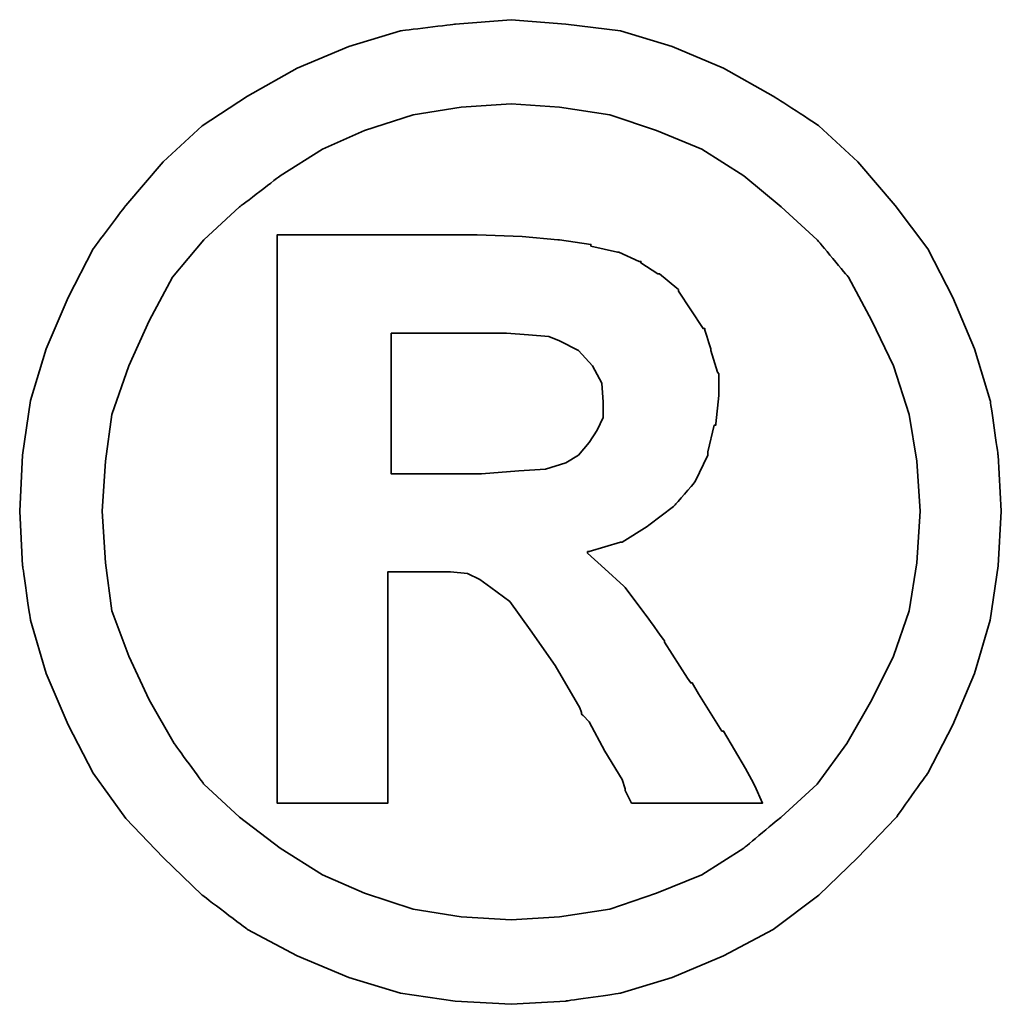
# Model space of a CAD drawing. Header units: millimetres. Extents: x 20.5 to 120.1, y 37.6 to 94.1.
# Tile 44 of 45: x 81.659 to 82.011, y 68.968 to 69.321. Entities that reach past the tile are written whole.
import ezdxf

# ---------------------------------------------------------------- set-up
doc = ezdxf.new("R2010")
doc.units = ezdxf.units.MM
doc.header["$LTSCALE"] = 0.1
doc.layers.add('DIM', color=4, linetype='CONTINUOUS')
doc.layers.add('layer 1', color=7, linetype='CONTINUOUS')

# ---------------------------------------------------------------- blocks, each defined once
blk = doc.blocks.new('TBI MOTION logo(完整正式版)')
at = {"layer": 'layer 1', "color": 22, "lineweight": 35}
for points, knots in [([(81.20634, 4.98624), (81.20634, 4.98624), (81.18649, 5.32862), (81.18649, 5.32862), (81.18649, 5.32862), (81.18649, 5.32862), (81.13886, 5.66206), (81.13886, 5.66206), (81.13886, 5.66206), (81.13886, 5.66206), (81.04359, 5.97764), (81.04359, 5.97764), (81.04359, 5.97764), (81.04359, 5.97764), (80.91061, 6.29124), (80.91061, 6.29124), (80.91061, 6.29124), (80.91061, 6.29124), (80.75778, 6.58697), (80.75778, 6.58697), (80.75778, 6.58697), (80.75778, 6.58697), (80.5593, 6.85294), (80.5593, 6.85294), (80.5593, 6.85294), (80.5593, 6.85294), (80.33105, 7.1189), (80.33105, 7.1189), (80.33105, 7.1189), (80.33105, 7.1189), (80.09287, 7.33921), (80.09287, 7.33921), (80.09287, 7.33921), (80.09287, 7.33921), (79.815, 7.51982), (79.815, 7.51982), (79.815, 7.51982), (79.815, 7.51982), (79.51133, 7.69051), (79.51133, 7.69051), (79.51133, 7.69051), (79.51133, 7.69051), (79.19773, 7.8235), (79.19773, 7.8235), (79.19773, 7.8235), (79.19773, 7.8235), (78.88215, 7.91877), (78.88215, 7.91877), (78.88215, 7.91877), (78.88215, 7.91877), (78.54871, 7.95846), (78.54871, 7.95846), (78.54871, 7.95846), (78.54871, 7.95846), (78.21526, 7.98625), (78.21526, 7.98625), (78.21526, 7.98625), (78.21526, 7.98625), (77.87388, 7.95846), (77.87388, 7.95846), (77.87388, 7.95846), (77.87388, 7.95846), (77.54044, 7.91877), (77.54044, 7.91877), (77.54044, 7.91877), (77.54044, 7.91877), (77.22485, 7.8235), (77.22485, 7.8235), (77.22485, 7.8235), (77.22485, 7.8235), (76.91027, 7.69051), (76.91027, 7.69051), (76.91027, 7.69051), (76.91027, 7.69051), (76.6056, 7.51982), (76.6056, 7.51982), (76.6056, 7.51982), (76.6056, 7.51982), (76.32972, 7.33921), (76.32972, 7.33921), (76.32972, 7.33921), (76.32972, 7.33921), (76.09154, 7.1189), (76.09154, 7.1189), (76.09154, 7.1189), (76.09154, 7.1189), (75.86329, 6.85294), (75.86329, 6.85294), (75.86329, 6.85294), (75.86329, 6.85294), (75.66382, 6.58697), (75.66382, 6.58697), (75.66382, 6.58697), (75.66382, 6.58697), (75.51099, 6.29124), (75.51099, 6.29124), (75.51099, 6.29124), (75.51099, 6.29124), (75.37702, 5.97764), (75.37702, 5.97764), (75.37702, 5.97764), (75.37702, 5.97764), (75.28175, 5.66206), (75.28175, 5.66206), (75.28175, 5.66206), (75.28175, 5.66206), (75.23411, 5.32862), (75.23411, 5.32862), (75.23411, 5.32862), (75.23411, 5.32862), (75.21625, 4.98624), (75.21625, 4.98624), (75.21625, 4.98624), (75.21625, 4.98624), (75.23411, 4.6528), (75.23411, 4.6528), (75.23411, 4.6528), (75.23411, 4.6528), (75.28175, 4.32035), (75.28175, 4.32035), (75.28175, 4.32035), (75.28175, 4.32035), (75.37702, 3.99583), (75.37702, 3.99583), (75.37702, 3.99583), (75.37702, 3.99583), (75.51099, 3.68224), (75.51099, 3.68224), (75.51099, 3.68224), (75.51099, 3.68224), (75.66382, 3.38749), (75.66382, 3.38749), (75.66382, 3.38749), (75.66382, 3.38749), (75.86329, 3.10963), (75.86329, 3.10963), (75.86329, 3.10963), (75.86329, 3.10963), (76.09154, 2.87145), (76.09154, 2.87145), (76.09154, 2.87145), (76.09154, 2.87145), (76.32972, 2.6432), (76.32972, 2.6432), (76.32972, 2.6432), (76.32972, 2.6432), (76.6056, 2.43381), (76.6056, 2.43381), (76.6056, 2.43381), (76.6056, 2.43381), (76.91027, 2.27205), (76.91027, 2.27205), (76.91027, 2.27205), (76.91027, 2.27205), (77.22485, 2.13906), (77.22485, 2.13906), (77.22485, 2.13906), (77.22485, 2.13906), (77.54044, 2.0438), (77.54044, 2.0438), (77.54044, 2.0438), (77.54044, 2.0438), (77.87388, 1.99616), (77.87388, 1.99616), (77.87388, 1.99616), (77.87388, 1.99616), (78.21526, 1.97631), (78.21526, 1.97631), (78.21526, 1.97631), (78.21526, 1.97631), (78.54871, 1.99616), (78.54871, 1.99616), (78.54871, 1.99616), (78.54871, 1.99616), (78.88215, 2.0438), (78.88215, 2.0438), (78.88215, 2.0438), (78.88215, 2.0438), (79.19773, 2.13906), (79.19773, 2.13906), (79.19773, 2.13906), (79.19773, 2.13906), (79.51133, 2.27205), (79.51133, 2.27205), (79.51133, 2.27205), (79.51133, 2.27205), (79.815, 2.43381), (79.815, 2.43381), (79.815, 2.43381), (79.815, 2.43381), (80.09287, 2.6432), (80.09287, 2.6432), (80.09287, 2.6432), (80.09287, 2.6432), (80.33105, 2.87145), (80.33105, 2.87145), (80.33105, 2.87145), (80.33105, 2.87145), (80.5593, 3.10963), (80.5593, 3.10963), (80.5593, 3.10963), (80.5593, 3.10963), (80.75778, 3.38749), (80.75778, 3.38749), (80.75778, 3.38749), (80.75778, 3.38749), (80.91061, 3.68224), (80.91061, 3.68224), (80.91061, 3.68224), (80.91061, 3.68224), (81.04359, 3.99583), (81.04359, 3.99583), (81.04359, 3.99583), (81.04359, 3.99583), (81.13886, 4.32035), (81.13886, 4.32035), (81.13886, 4.32035), (81.13886, 4.32035), (81.18649, 4.6528), (81.18649, 4.6528), (81.18649, 4.6528), (81.18649, 4.6528), (81.20634, 4.98624), (81.20634, 4.98624)], [0, 0, 0, 0, 0.0178571, 0.0178571, 0.0178571, 0.0178572, 0.0357143, 0.0357143, 0.0357143, 0.0357143, 0.0535714, 0.0535714, 0.0535714, 0.0535714, 0.0714286, 0.0714286, 0.0714286, 0.0714286, 0.0892857, 0.0892857, 0.0892857, 0.0892857, 0.1071429, 0.1071429, 0.1071429, 0.1071429, 0.125, 0.125, 0.125, 0.125, 0.1428571, 0.1428571, 0.1428571, 0.1428572, 0.1607143, 0.1607143, 0.1607143, 0.1607143, 0.1785714, 0.1785714, 0.1785714, 0.1785714, 0.1964286, 0.1964286, 0.1964286, 0.1964286, 0.2142857, 0.2142857, 0.2142857, 0.2142857, 0.2321429, 0.2321429, 0.2321429, 0.2321429, 0.25, 0.25, 0.25, 0.25, 0.2678571, 0.2678571, 0.2678571, 0.2678572, 0.2857143, 0.2857143, 0.2857143, 0.2857143, 0.3035714, 0.3035714, 0.3035714, 0.3035714, 0.3214286, 0.3214286, 0.3214286, 0.3214286, 0.3392857, 0.3392857, 0.3392857, 0.3392857, 0.3571429, 0.3571429, 0.3571429, 0.3571429, 0.375, 0.375, 0.375, 0.375, 0.3928571, 0.3928571, 0.3928571, 0.3928572, 0.4107143, 0.4107143, 0.4107143, 0.4107143, 0.4285714, 0.4285714, 0.4285714, 0.4285714, 0.4464286, 0.4464286, 0.4464286, 0.4464286, 0.4642857, 0.4642857, 0.4642857, 0.4642857, 0.4821429, 0.4821429, 0.4821429, 0.4821429, 0.5, 0.5, 0.5, 0.5, 0.5178571, 0.5178571, 0.5178571, 0.5178572, 0.5357143, 0.5357143, 0.5357143, 0.5357143, 0.5535714, 0.5535714, 0.5535714, 0.5535714, 0.5714286, 0.5714286, 0.5714286, 0.5714286, 0.5892857, 0.5892857, 0.5892857, 0.5892857, 0.6071429, 0.6071429, 0.6071429, 0.6071429, 0.625, 0.625, 0.625, 0.625, 0.6428571, 0.6428571, 0.6428571, 0.6428572, 0.6607143, 0.6607143, 0.6607143, 0.6607143, 0.6785714, 0.6785714, 0.6785714, 0.6785714, 0.6964286, 0.6964286, 0.6964286, 0.6964286, 0.7142857, 0.7142857, 0.7142857, 0.7142857, 0.7321429, 0.7321429, 0.7321429, 0.7321429, 0.75, 0.75, 0.75, 0.75, 0.7678571, 0.7678571, 0.7678571, 0.7678572, 0.7857143, 0.7857143, 0.7857143, 0.7857143, 0.8035714, 0.8035714, 0.8035714, 0.8035714, 0.8214286, 0.8214286, 0.8214286, 0.8214286, 0.8392857, 0.8392857, 0.8392857, 0.8392857, 0.8571429, 0.8571429, 0.8571429, 0.8571429, 0.875, 0.875, 0.875, 0.875, 0.8928571, 0.8928571, 0.8928571, 0.8928572, 0.9107143, 0.9107143, 0.9107143, 0.9107143, 0.9285714, 0.9285714, 0.9285714, 0.9285714, 0.9464286, 0.9464286, 0.9464286, 0.9464286, 0.9642857, 0.9642857, 0.9642857, 0.9642857, 0.9821429, 0.9821429, 0.9821429, 0.9821429, 1, 1, 1, 1]), ([(80.71014, 4.98624), (80.71014, 4.98624), (80.69129, 5.29091), (80.69129, 5.29091), (80.69129, 5.29091), (80.69129, 5.29091), (80.64464, 5.57672), (80.64464, 5.57672), (80.64464, 5.57672), (80.64464, 5.57672), (80.54937, 5.87245), (80.54937, 5.87245), (80.54937, 5.87245), (80.54937, 5.87245), (80.41639, 6.14833), (80.41639, 6.14833), (80.41639, 6.14833), (80.41639, 6.14833), (80.27349, 6.41429), (80.27349, 6.41429), (80.27349, 6.41429), (80.27349, 6.41429), (80.08295, 6.64255), (80.08295, 6.64255), (80.08295, 6.64255), (80.08295, 6.64255), (79.86264, 6.84301), (79.86264, 6.84301), (79.86264, 6.84301), (79.86264, 6.84301), (79.63439, 7.03355), (79.63439, 7.03355), (79.63439, 7.03355), (79.63439, 7.03355), (79.37835, 7.1963), (79.37835, 7.1963), (79.37835, 7.1963), (79.37835, 7.1963), (79.10246, 7.30944), (79.10246, 7.30944), (79.10246, 7.30944), (79.10246, 7.30944), (78.81665, 7.40471), (78.81665, 7.40471), (78.81665, 7.40471), (78.81665, 7.40471), (78.511, 7.45234), (78.511, 7.45234), (78.511, 7.45234), (78.511, 7.45234), (78.21526, 7.47219), (78.21526, 7.47219), (78.21526, 7.47219), (78.21526, 7.47219), (77.9106, 7.45234), (77.9106, 7.45234), (77.9106, 7.45234), (77.9106, 7.45234), (77.61685, 7.40471), (77.61685, 7.40471), (77.61685, 7.40471), (77.61685, 7.40471), (77.32012, 7.30944), (77.32012, 7.30944), (77.32012, 7.30944), (77.32012, 7.30944), (77.06309, 7.1963), (77.06309, 7.1963), (77.06309, 7.1963), (77.06309, 7.1963), (76.80606, 7.03355), (76.80606, 7.03355), (76.80606, 7.03355), (76.80606, 7.03355), (76.55797, 6.84301), (76.55797, 6.84301), (76.55797, 6.84301), (76.55797, 6.84301), (76.34063, 6.64255), (76.34063, 6.64255), (76.34063, 6.64255), (76.34063, 6.64255), (76.1491, 6.41429), (76.1491, 6.41429), (76.1491, 6.41429), (76.1491, 6.41429), (76.0062, 6.14833), (76.0062, 6.14833), (76.0062, 6.14833), (76.0062, 6.14833), (75.88314, 5.87245), (75.88314, 5.87245), (75.88314, 5.87245), (75.88314, 5.87245), (75.77794, 5.57672), (75.77794, 5.57672), (75.77794, 5.57672), (75.77794, 5.57672), (75.73924, 5.29091), (75.73924, 5.29091), (75.73924, 5.29091), (75.73924, 5.29091), (75.72039, 4.98624), (75.72039, 4.98624), (75.72039, 4.98624), (75.72039, 4.98624), (75.73924, 4.67165), (75.73924, 4.67165), (75.73924, 4.67165), (75.73924, 4.67165), (75.77794, 4.37791), (75.77794, 4.37791), (75.77794, 4.37791), (75.77794, 4.37791), (75.88314, 4.10102), (75.88314, 4.10102), (75.88314, 4.10102), (75.88314, 4.10102), (76.0062, 3.83407), (76.0062, 3.83407), (76.0062, 3.83407), (76.0062, 3.83407), (76.15902, 3.56811), (76.15902, 3.56811), (76.15902, 3.56811), (76.15902, 3.56811), (76.34063, 3.32001), (76.34063, 3.32001), (76.34063, 3.32001), (76.34063, 3.32001), (76.55797, 3.11955), (76.55797, 3.11955), (76.55797, 3.11955), (76.55797, 3.11955), (76.80606, 2.92901), (76.80606, 2.92901), (76.80606, 2.92901), (76.80606, 2.92901), (77.06309, 2.76725), (77.06309, 2.76725), (77.06309, 2.76725), (77.06309, 2.76725), (77.32012, 2.65412), (77.32012, 2.65412), (77.32012, 2.65412), (77.32012, 2.65412), (77.61685, 2.55786), (77.61685, 2.55786), (77.61685, 2.55786), (77.61685, 2.55786), (77.9106, 2.51022), (77.9106, 2.51022), (77.9106, 2.51022), (77.9106, 2.51022), (78.21526, 2.49137), (78.21526, 2.49137), (78.21526, 2.49137), (78.21526, 2.49137), (78.511, 2.51022), (78.511, 2.51022), (78.511, 2.51022), (78.511, 2.51022), (78.81665, 2.55786), (78.81665, 2.55786), (78.81665, 2.55786), (78.81665, 2.55786), (79.10246, 2.65412), (79.10246, 2.65412), (79.10246, 2.65412), (79.10246, 2.65412), (79.37835, 2.76725), (79.37835, 2.76725), (79.37835, 2.76725), (79.37835, 2.76725), (79.63439, 2.92901), (79.63439, 2.92901), (79.63439, 2.92901), (79.63439, 2.92901), (79.86264, 3.11955), (79.86264, 3.11955), (79.86264, 3.11955), (79.86264, 3.11955), (80.08295, 3.32001), (80.08295, 3.32001), (80.08295, 3.32001), (80.08295, 3.32001), (80.26356, 3.56811), (80.26356, 3.56811), (80.26356, 3.56811), (80.26356, 3.56811), (80.41639, 3.83407), (80.41639, 3.83407), (80.41639, 3.83407), (80.41639, 3.83407), (80.54937, 4.10102), (80.54937, 4.10102), (80.54937, 4.10102), (80.54937, 4.10102), (80.64464, 4.37791), (80.64464, 4.37791), (80.64464, 4.37791), (80.64464, 4.37791), (80.69129, 4.67165), (80.69129, 4.67165), (80.69129, 4.67165), (80.69129, 4.67165), (80.71014, 4.98624), (80.71014, 4.98624)], [0, 0, 0, 0, 0.0192308, 0.0192308, 0.0192308, 0.0192308, 0.0384615, 0.0384615, 0.0384615, 0.0384615, 0.0576923, 0.0576923, 0.0576923, 0.0576923, 0.0769231, 0.0769231, 0.0769231, 0.0769231, 0.0961538, 0.0961538, 0.0961538, 0.0961539, 0.1153846, 0.1153846, 0.1153846, 0.1153846, 0.1346154, 0.1346154, 0.1346154, 0.1346154, 0.1538462, 0.1538462, 0.1538462, 0.1538462, 0.1730769, 0.1730769, 0.1730769, 0.1730769, 0.1923077, 0.1923077, 0.1923077, 0.1923077, 0.2115385, 0.2115385, 0.2115385, 0.2115385, 0.2307692, 0.2307692, 0.2307692, 0.2307692, 0.25, 0.25, 0.25, 0.25, 0.2692308, 0.2692308, 0.2692308, 0.2692308, 0.2884615, 0.2884615, 0.2884615, 0.2884615, 0.3076923, 0.3076923, 0.3076923, 0.3076923, 0.3269231, 0.3269231, 0.3269231, 0.3269231, 0.3461538, 0.3461538, 0.3461538, 0.3461539, 0.3653846, 0.3653846, 0.3653846, 0.3653846, 0.3846154, 0.3846154, 0.3846154, 0.3846154, 0.4038462, 0.4038462, 0.4038462, 0.4038462, 0.4230769, 0.4230769, 0.4230769, 0.4230769, 0.4423077, 0.4423077, 0.4423077, 0.4423077, 0.4615385, 0.4615385, 0.4615385, 0.4615385, 0.4807692, 0.4807692, 0.4807692, 0.4807692, 0.5, 0.5, 0.5, 0.5, 0.5192308, 0.5192308, 0.5192308, 0.5192308, 0.5384615, 0.5384615, 0.5384615, 0.5384615, 0.5576923, 0.5576923, 0.5576923, 0.5576923, 0.5769231, 0.5769231, 0.5769231, 0.5769231, 0.5961538, 0.5961538, 0.5961538, 0.5961539, 0.6153846, 0.6153846, 0.6153846, 0.6153846, 0.6346154, 0.6346154, 0.6346154, 0.6346154, 0.6538462, 0.6538462, 0.6538462, 0.6538462, 0.6730769, 0.6730769, 0.6730769, 0.6730769, 0.6923077, 0.6923077, 0.6923077, 0.6923077, 0.7115385, 0.7115385, 0.7115385, 0.7115385, 0.7307692, 0.7307692, 0.7307692, 0.7307692, 0.75, 0.75, 0.75, 0.75, 0.7692308, 0.7692308, 0.7692308, 0.7692308, 0.7884615, 0.7884615, 0.7884615, 0.7884615, 0.8076923, 0.8076923, 0.8076923, 0.8076923, 0.8269231, 0.8269231, 0.8269231, 0.8269231, 0.8461538, 0.8461538, 0.8461538, 0.8461539, 0.8653846, 0.8653846, 0.8653846, 0.8653846, 0.8846154, 0.8846154, 0.8846154, 0.8846154, 0.9038462, 0.9038462, 0.9038462, 0.9038462, 0.9230769, 0.9230769, 0.9230769, 0.9230769, 0.9423077, 0.9423077, 0.9423077, 0.9423077, 0.9615385, 0.9615385, 0.9615385, 0.9615385, 0.9807692, 0.9807692, 0.9807692, 0.9807692, 1, 1, 1, 1]), ([(76.78721, 3.2823), (76.78721, 3.2823), (76.78721, 3.32001), (76.78721, 3.32001), (76.78721, 3.32001), (76.78721, 3.32001), (76.78721, 3.42422), (76.78721, 3.42422), (76.78721, 3.42422), (76.78721, 3.42422), (76.78721, 3.59689), (76.78721, 3.59689), (76.78721, 3.59689), (76.78721, 3.59689), (76.78721, 3.80529), (76.78721, 3.80529), (76.78721, 3.80529), (76.78721, 3.80529), (76.78721, 4.0524), (76.78721, 4.0524), (76.78721, 4.0524), (76.78721, 4.0524), (76.78721, 4.32035), (76.78721, 4.32035), (76.78721, 4.32035), (76.78721, 4.32035), (76.78721, 4.92868), (76.78721, 4.92868), (76.78721, 4.92868), (76.78721, 4.92868), (76.78721, 5.53801), (76.78721, 5.53801), (76.78721, 5.53801), (76.78721, 5.53801), (76.78721, 5.82482), (76.78721, 5.82482), (76.78721, 5.82482), (76.78721, 5.82482), (76.78721, 6.07291), (76.78721, 6.07291), (76.78721, 6.07291), (76.78721, 6.07291), (76.78721, 6.30017), (76.78721, 6.30017), (76.78721, 6.30017), (76.78721, 6.30017), (76.78721, 6.45399), (76.78721, 6.45399), (76.78721, 6.45399), (76.78721, 6.45399), (76.78721, 6.5572), (76.78721, 6.5572), (76.78721, 6.5572), (76.78721, 6.5572), (76.78721, 6.59689), (76.78721, 6.59689), (76.78721, 6.59689), (76.78721, 6.59689), (76.78721, 6.67232), (76.78721, 6.67232), (76.78721, 6.67232), (76.78721, 6.67232), (76.8537, 6.67232), (76.8537, 6.67232), (76.8537, 6.67232), (76.8537, 6.67232), (76.87355, 6.67232), (76.87355, 6.67232), (76.87355, 6.67232), (76.87355, 6.67232), (76.91027, 6.67232), (76.91027, 6.67232), (76.91027, 6.67232), (76.91027, 6.67232), (77.04424, 6.67232), (77.04424, 6.67232), (77.04424, 6.67232), (77.04424, 6.67232), (77.22485, 6.67232), (77.22485, 6.67232), (77.22485, 6.67232), (77.22485, 6.67232), (77.43524, 6.67232), (77.43524, 6.67232), (77.43524, 6.67232), (77.43524, 6.67232), (77.65357, 6.67232), (77.65357, 6.67232), (77.65357, 6.67232), (77.65357, 6.67232), (77.82625, 6.67232), (77.82625, 6.67232), (77.82625, 6.67232), (77.82625, 6.67232), (77.94037, 6.67232), (77.94037, 6.67232), (77.94037, 6.67232), (77.94037, 6.67232), (77.97709, 6.67232), (77.97709, 6.67232), (77.97709, 6.67232), (77.97709, 6.67232), (77.99694, 6.67232), (77.99694, 6.67232), (77.99694, 6.67232), (77.99694, 6.67232), (78.00686, 6.67232), (78.00686, 6.67232), (78.00686, 6.67232), (78.00686, 6.67232), (78.28275, 6.6624), (78.28275, 6.6624), (78.28275, 6.6624), (78.28275, 6.6624), (78.50107, 6.64255), (78.50107, 6.64255), (78.50107, 6.64255), (78.50107, 6.64255), (78.511, 6.64255), (78.511, 6.64255), (78.511, 6.64255), (78.511, 6.64255), (78.70154, 6.61476), (78.70154, 6.61476), (78.70154, 6.61476), (78.70154, 6.61476), (78.70154, 6.60483), (78.70154, 6.60483), (78.70154, 6.60483), (78.70154, 6.60483), (78.86429, 6.56713), (78.86429, 6.56713), (78.86429, 6.56713), (78.86429, 6.56713), (78.87223, 6.56713), (78.87223, 6.56713), (78.87223, 6.56713), (78.87223, 6.56713), (78.99727, 6.51056), (78.99727, 6.51056), (78.99727, 6.51056), (78.99727, 6.51056), (79.00719, 6.51056), (79.00719, 6.51056), (79.00719, 6.51056), (79.00719, 6.51056), (79.00719, 6.50162), (79.00719, 6.50162), (79.00719, 6.50162), (79.00719, 6.50162), (79.1104, 6.43415), (79.1104, 6.43415), (79.1104, 6.43415), (79.1104, 6.43415), (79.12132, 6.43415), (79.12132, 6.43415), (79.12132, 6.43415), (79.12132, 6.43415), (79.22552, 6.34781), (79.22552, 6.34781), (79.22552, 6.34781), (79.22552, 6.34781), (79.23544, 6.33888), (79.23544, 6.33888), (79.23544, 6.33888), (79.23544, 6.33888), (79.23544, 6.32895), (79.23544, 6.32895), (79.23544, 6.32895), (79.23544, 6.32895), (79.31087, 6.21483), (79.31087, 6.21483), (79.31087, 6.21483), (79.31087, 6.21483), (79.38629, 6.1007), (79.38629, 6.1007), (79.38629, 6.1007), (79.38629, 6.1007), (79.3972, 6.1007), (79.3972, 6.1007), (79.3972, 6.1007), (79.3972, 6.1007), (79.3972, 6.09078), (79.3972, 6.09078), (79.3972, 6.09078), (79.3972, 6.09078), (79.43392, 5.97764), (79.43392, 5.97764), (79.43392, 5.97764), (79.43392, 5.97764), (79.43392, 5.96772), (79.43392, 5.96772), (79.43392, 5.96772), (79.43392, 5.96772), (79.47362, 5.83474), (79.47362, 5.83474), (79.47362, 5.83474), (79.47362, 5.83474), (79.48156, 5.82482), (79.48156, 5.82482), (79.48156, 5.82482), (79.48156, 5.82482), (79.48156, 5.69977), (79.48156, 5.69977), (79.48156, 5.69977), (79.48156, 5.69977), (79.48156, 5.69183), (79.48156, 5.69183), (79.48156, 5.69183), (79.48156, 5.69183), (79.4637, 5.51915), (79.4637, 5.51915), (79.4637, 5.51915), (79.4637, 5.51915), (79.4637, 5.51122), (79.4637, 5.51122), (79.4637, 5.51122), (79.4637, 5.51122), (79.45377, 5.51122), (79.45377, 5.51122), (79.45377, 5.51122), (79.45377, 5.51122), (79.41507, 5.34847), (79.41507, 5.34847), (79.41507, 5.34847), (79.41507, 5.34847), (79.41507, 5.33854), (79.41507, 5.33854), (79.41507, 5.33854), (79.41507, 5.33854), (79.41507, 5.32862), (79.41507, 5.32862), (79.41507, 5.32862), (79.41507, 5.32862), (79.33865, 5.16785), (79.33865, 5.16785), (79.33865, 5.16785), (79.33865, 5.16785), (79.33071, 5.15693), (79.33071, 5.15693), (79.33071, 5.15693), (79.33071, 5.15693), (79.2156, 5.02495), (79.2156, 5.02495), (79.2156, 5.02495), (79.2156, 5.02495), (79.20567, 5.01502), (79.20567, 5.01502), (79.20567, 5.01502), (79.20567, 5.01502), (79.05483, 4.89991), (79.05483, 4.89991), (79.05483, 4.89991), (79.05483, 4.89991), (79.04491, 4.89197), (79.04491, 4.89197), (79.04491, 4.89197), (79.04491, 4.89197), (78.89208, 4.7967), (78.89208, 4.7967), (78.89208, 4.7967), (78.89208, 4.7967), (78.88215, 4.7967), (78.88215, 4.7967), (78.88215, 4.7967), (78.88215, 4.7967), (78.69161, 4.73913), (78.69161, 4.73913), (78.69161, 4.73913), (78.69161, 4.73913), (78.68169, 4.73913), (78.68169, 4.73913), (78.68169, 4.73913), (78.68169, 4.73913), (78.68169, 4.72921), (78.68169, 4.72921), (78.68169, 4.72921), (78.68169, 4.72921), (78.78688, 4.63394), (78.78688, 4.63394), (78.78688, 4.63394), (78.78688, 4.63394), (78.902, 4.52875), (78.902, 4.52875), (78.902, 4.52875), (78.902, 4.52875), (78.91093, 4.52081), (78.91093, 4.52081), (78.91093, 4.52081), (78.91093, 4.52081), (79.02506, 4.36798), (79.02506, 4.36798), (79.02506, 4.36798), (79.02506, 4.36798), (79.1501, 4.1953), (79.1501, 4.1953), (79.1501, 4.1953), (79.1501, 4.1953), (79.1501, 4.18736), (79.1501, 4.18736), (79.1501, 4.18736), (79.1501, 4.18736), (79.29201, 3.96705), (79.29201, 3.96705), (79.29201, 3.96705), (79.29201, 3.96705), (79.31087, 3.93828), (79.31087, 3.93828), (79.31087, 3.93828), (79.31087, 3.93828), (79.32079, 3.93828), (79.32079, 3.93828), (79.32079, 3.93828), (79.32079, 3.93828), (79.3585, 3.87178), (79.3585, 3.87178), (79.3585, 3.87178), (79.3585, 3.87178), (79.50141, 3.64353), (79.50141, 3.64353), (79.50141, 3.64353), (79.50141, 3.64353), (79.51133, 3.64353), (79.51133, 3.64353), (79.51133, 3.64353), (79.51133, 3.64353), (79.64431, 3.41528), (79.64431, 3.41528), (79.64431, 3.41528), (79.64431, 3.41528), (79.68202, 3.3478), (79.68202, 3.3478), (79.68202, 3.3478), (79.68202, 3.3478), (79.70187, 3.31009), (79.70187, 3.31009), (79.70187, 3.31009), (79.70187, 3.31009), (79.7495, 3.2049), (79.7495, 3.2049), (79.7495, 3.2049), (79.7495, 3.2049), (79.64431, 3.2049), (79.64431, 3.2049), (79.64431, 3.2049), (79.64431, 3.2049), (79.62546, 3.2049), (79.62546, 3.2049), (79.62546, 3.2049), (79.62546, 3.2049), (79.53912, 3.2049), (79.53912, 3.2049), (79.53912, 3.2049), (79.53912, 3.2049), (79.31087, 3.2049), (79.31087, 3.2049), (79.31087, 3.2049), (79.31087, 3.2049), (79.08262, 3.2049), (79.08262, 3.2049), (79.08262, 3.2049), (79.08262, 3.2049), (79.00719, 3.2049), (79.00719, 3.2049), (79.00719, 3.2049), (79.00719, 3.2049), (78.98735, 3.2049), (78.98735, 3.2049), (78.98735, 3.2049), (78.98735, 3.2049), (78.94964, 3.2049), (78.94964, 3.2049), (78.94964, 3.2049), (78.94964, 3.2049), (78.92979, 3.24459), (78.92979, 3.24459), (78.92979, 3.24459), (78.92979, 3.24459), (78.91093, 3.2823), (78.91093, 3.2823), (78.91093, 3.2823), (78.91093, 3.2823), (78.91093, 3.29223), (78.91093, 3.29223), (78.91093, 3.29223), (78.91093, 3.29223), (78.89208, 3.3478), (78.89208, 3.3478), (78.89208, 3.3478), (78.89208, 3.3478), (78.78688, 3.52048), (78.78688, 3.52048), (78.78688, 3.52048), (78.78688, 3.52048), (78.69161, 3.7001), (78.69161, 3.7001), (78.69161, 3.7001), (78.69161, 3.7001), (78.6539, 3.7388), (78.6539, 3.7388), (78.6539, 3.7388), (78.6539, 3.7388), (78.64398, 3.74873), (78.64398, 3.74873), (78.64398, 3.74873), (78.64398, 3.74873), (78.64398, 3.75766), (78.64398, 3.75766), (78.64398, 3.75766), (78.64398, 3.75766), (78.63405, 3.78644), (78.63405, 3.78644), (78.63405, 3.78644), (78.63405, 3.78644), (78.48321, 4.04347), (78.48321, 4.04347), (78.48321, 4.04347), (78.48321, 4.04347), (78.33038, 4.2618), (78.33038, 4.2618), (78.33038, 4.2618), (78.33038, 4.2618), (78.20732, 4.43447), (78.20732, 4.43447), (78.20732, 4.43447), (78.20732, 4.43447), (78.09221, 4.52081), (78.09221, 4.52081), (78.09221, 4.52081), (78.09221, 4.52081), (78.02472, 4.56845), (78.02472, 4.56845), (78.02472, 4.56845), (78.02472, 4.56845), (77.9493, 4.60616), (77.9493, 4.60616), (77.9493, 4.60616), (77.9493, 4.60616), (77.8451, 4.61608), (77.8451, 4.61608), (77.8451, 4.61608), (77.8451, 4.61608), (77.71113, 4.61608), (77.71113, 4.61608), (77.71113, 4.61608), (77.71113, 4.61608), (77.69128, 4.61608), (77.69128, 4.61608), (77.69128, 4.61608), (77.69128, 4.61608), (77.67342, 4.61608), (77.67342, 4.61608), (77.67342, 4.61608), (77.67342, 4.61608), (77.5583, 4.61608), (77.5583, 4.61608), (77.5583, 4.61608), (77.5583, 4.61608), (77.46303, 4.61608), (77.46303, 4.61608), (77.46303, 4.61608), (77.46303, 4.61608), (77.46303, 4.54761), (77.46303, 4.54761), (77.46303, 4.54761), (77.46303, 4.54761), (77.46303, 4.47318), (77.46303, 4.47318), (77.46303, 4.47318), (77.46303, 4.47318), (77.46303, 4.24294), (77.46303, 4.24294), (77.46303, 4.24294), (77.46303, 4.24294), (77.46303, 3.99583), (77.46303, 3.99583), (77.46303, 3.99583), (77.46303, 3.99583), (77.46303, 3.72888), (77.46303, 3.72888), (77.46303, 3.72888), (77.46303, 3.72888), (77.46303, 3.51055), (77.46303, 3.51055), (77.46303, 3.51055), (77.46303, 3.51055), (77.46303, 3.42422), (77.46303, 3.42422), (77.46303, 3.42422), (77.46303, 3.42422), (77.46303, 3.35773), (77.46303, 3.35773), (77.46303, 3.35773), (77.46303, 3.35773), (77.46303, 3.30017), (77.46303, 3.30017), (77.46303, 3.30017), (77.46303, 3.30017), (77.46303, 3.2823), (77.46303, 3.2823), (77.46303, 3.2823), (77.46303, 3.2823), (77.46303, 3.2049), (77.46303, 3.2049), (77.46303, 3.2049), (77.46303, 3.2049), (77.39753, 3.2049), (77.39753, 3.2049), (77.39753, 3.2049), (77.39753, 3.2049), (77.37768, 3.2049), (77.37768, 3.2049), (77.37768, 3.2049), (77.37768, 3.2049), (77.32012, 3.2049), (77.32012, 3.2049), (77.32012, 3.2049), (77.32012, 3.2049), (77.12165, 3.2049), (77.12165, 3.2049), (77.12165, 3.2049), (77.12165, 3.2049), (76.94897, 3.2049), (76.94897, 3.2049), (76.94897, 3.2049), (76.94897, 3.2049), (76.8924, 3.2049), (76.8924, 3.2049), (76.8924, 3.2049), (76.8924, 3.2049), (76.8537, 3.2049), (76.8537, 3.2049), (76.8537, 3.2049), (76.8537, 3.2049), (76.78721, 3.2049), (76.78721, 3.2049), (76.78721, 3.2049), (76.78721, 3.2049), (76.78721, 3.2823), (76.78721, 3.2823)], [0, 0, 0, 0, 0.0074074, 0.0074074, 0.0074074, 0.0074074, 0.0148148, 0.0148148, 0.0148148, 0.0148148, 0.0222222, 0.0222222, 0.0222222, 0.0222222, 0.0296296, 0.0296296, 0.0296296, 0.0296296, 0.037037, 0.037037, 0.037037, 0.037037, 0.0444444, 0.0444444, 0.0444444, 0.0444445, 0.0518519, 0.0518519, 0.0518519, 0.0518519, 0.0592593, 0.0592593, 0.0592593, 0.0592593, 0.0666667, 0.0666667, 0.0666667, 0.0666667, 0.0740741, 0.0740741, 0.0740741, 0.0740741, 0.0814815, 0.0814815, 0.0814815, 0.0814815, 0.0888889, 0.0888889, 0.0888889, 0.0888889, 0.0962963, 0.0962963, 0.0962963, 0.0962963, 0.1037037, 0.1037037, 0.1037037, 0.1037037, 0.1111111, 0.1111111, 0.1111111, 0.1111111, 0.1185185, 0.1185185, 0.1185185, 0.1185185, 0.1259259, 0.1259259, 0.1259259, 0.1259259, 0.1333333, 0.1333333, 0.1333333, 0.1333333, 0.1407407, 0.1407407, 0.1407407, 0.1407408, 0.1481481, 0.1481481, 0.1481481, 0.1481482, 0.1555556, 0.1555556, 0.1555556, 0.1555556, 0.162963, 0.162963, 0.162963, 0.162963, 0.1703704, 0.1703704, 0.1703704, 0.1703704, 0.1777778, 0.1777778, 0.1777778, 0.1777778, 0.1851852, 0.1851852, 0.1851852, 0.1851852, 0.1925926, 0.1925926, 0.1925926, 0.1925926, 0.2, 0.2, 0.2, 0.2, 0.2074074, 0.2074074, 0.2074074, 0.2074074, 0.2148148, 0.2148148, 0.2148148, 0.2148148, 0.2222222, 0.2222222, 0.2222222, 0.2222222, 0.2296296, 0.2296296, 0.2296296, 0.2296296, 0.237037, 0.237037, 0.237037, 0.237037, 0.2444444, 0.2444444, 0.2444444, 0.2444445, 0.2518519, 0.2518519, 0.2518519, 0.2518519, 0.2592593, 0.2592593, 0.2592593, 0.2592593, 0.2666667, 0.2666667, 0.2666667, 0.2666667, 0.2740741, 0.2740741, 0.2740741, 0.2740741, 0.2814815, 0.2814815, 0.2814815, 0.2814815, 0.2888889, 0.2888889, 0.2888889, 0.2888889, 0.2962963, 0.2962963, 0.2962963, 0.2962963, 0.3037037, 0.3037037, 0.3037037, 0.3037037, 0.3111111, 0.3111111, 0.3111111, 0.3111111, 0.3185185, 0.3185185, 0.3185185, 0.3185185, 0.3259259, 0.3259259, 0.3259259, 0.3259259, 0.3333333, 0.3333333, 0.3333333, 0.3333333, 0.3407407, 0.3407407, 0.3407407, 0.3407408, 0.3481481, 0.3481481, 0.3481481, 0.3481482, 0.3555556, 0.3555556, 0.3555556, 0.3555556, 0.362963, 0.362963, 0.362963, 0.362963, 0.3703704, 0.3703704, 0.3703704, 0.3703704, 0.3777778, 0.3777778, 0.3777778, 0.3777778, 0.3851852, 0.3851852, 0.3851852, 0.3851852, 0.3925926, 0.3925926, 0.3925926, 0.3925926, 0.4, 0.4, 0.4, 0.4, 0.4074074, 0.4074074, 0.4074074, 0.4074074, 0.4148148, 0.4148148, 0.4148148, 0.4148148, 0.4222222, 0.4222222, 0.4222222, 0.4222222, 0.4296296, 0.4296296, 0.4296296, 0.4296296, 0.437037, 0.437037, 0.437037, 0.437037, 0.4444444, 0.4444444, 0.4444444, 0.4444445, 0.4518519, 0.4518519, 0.4518519, 0.4518519, 0.4592593, 0.4592593, 0.4592593, 0.4592593, 0.4666667, 0.4666667, 0.4666667, 0.4666667, 0.4740741, 0.4740741, 0.4740741, 0.4740741, 0.4814815, 0.4814815, 0.4814815, 0.4814815, 0.4888889, 0.4888889, 0.4888889, 0.4888889, 0.4962963, 0.4962963, 0.4962963, 0.4962963, 0.5037037, 0.5037037, 0.5037037, 0.5037037, 0.5111111, 0.5111111, 0.5111111, 0.5111111, 0.5185185, 0.5185185, 0.5185185, 0.5185185, 0.5259259, 0.5259259, 0.5259259, 0.5259259, 0.5333333, 0.5333333, 0.5333333, 0.5333333, 0.5407407, 0.5407407, 0.5407407, 0.5407408, 0.5481481, 0.5481481, 0.5481481, 0.5481482, 0.5555556, 0.5555556, 0.5555556, 0.5555556, 0.562963, 0.562963, 0.562963, 0.562963, 0.5703704, 0.5703704, 0.5703704, 0.5703704, 0.5777778, 0.5777778, 0.5777778, 0.5777778, 0.5851852, 0.5851852, 0.5851852, 0.5851852, 0.5925926, 0.5925926, 0.5925926, 0.5925926, 0.6, 0.6, 0.6, 0.6, 0.6074074, 0.6074074, 0.6074074, 0.6074074, 0.6148148, 0.6148148, 0.6148148, 0.6148148, 0.6222222, 0.6222222, 0.6222222, 0.6222222, 0.6296296, 0.6296296, 0.6296296, 0.6296296, 0.637037, 0.637037, 0.637037, 0.637037, 0.6444444, 0.6444444, 0.6444444, 0.6444445, 0.6518519, 0.6518519, 0.6518519, 0.6518519, 0.6592593, 0.6592593, 0.6592593, 0.6592593, 0.6666667, 0.6666667, 0.6666667, 0.6666667, 0.6740741, 0.6740741, 0.6740741, 0.6740741, 0.6814815, 0.6814815, 0.6814815, 0.6814815, 0.6888889, 0.6888889, 0.6888889, 0.6888889, 0.6962963, 0.6962963, 0.6962963, 0.6962963, 0.7037037, 0.7037037, 0.7037037, 0.7037037, 0.7111111, 0.7111111, 0.7111111, 0.7111111, 0.7185185, 0.7185185, 0.7185185, 0.7185185, 0.7259259, 0.7259259, 0.7259259, 0.7259259, 0.7333333, 0.7333333, 0.7333333, 0.7333333, 0.7407407, 0.7407407, 0.7407407, 0.7407408, 0.7481481, 0.7481481, 0.7481481, 0.7481482, 0.7555556, 0.7555556, 0.7555556, 0.7555556, 0.762963, 0.762963, 0.762963, 0.762963, 0.7703704, 0.7703704, 0.7703704, 0.7703704, 0.7777778, 0.7777778, 0.7777778, 0.7777778, 0.7851852, 0.7851852, 0.7851852, 0.7851852, 0.7925926, 0.7925926, 0.7925926, 0.7925926, 0.8, 0.8, 0.8, 0.8, 0.8074074, 0.8074074, 0.8074074, 0.8074074, 0.8148148, 0.8148148, 0.8148148, 0.8148148, 0.8222222, 0.8222222, 0.8222222, 0.8222222, 0.8296296, 0.8296296, 0.8296296, 0.8296296, 0.837037, 0.837037, 0.837037, 0.837037, 0.8444444, 0.8444444, 0.8444444, 0.8444445, 0.8518519, 0.8518519, 0.8518519, 0.8518519, 0.8592593, 0.8592593, 0.8592593, 0.8592593, 0.8666667, 0.8666667, 0.8666667, 0.8666667, 0.8740741, 0.8740741, 0.8740741, 0.8740741, 0.8814815, 0.8814815, 0.8814815, 0.8814815, 0.8888889, 0.8888889, 0.8888889, 0.8888889, 0.8962963, 0.8962963, 0.8962963, 0.8962963, 0.9037037, 0.9037037, 0.9037037, 0.9037037, 0.9111111, 0.9111111, 0.9111111, 0.9111111, 0.9185185, 0.9185185, 0.9185185, 0.9185185, 0.9259259, 0.9259259, 0.9259259, 0.9259259, 0.9333333, 0.9333333, 0.9333333, 0.9333333, 0.9407407, 0.9407407, 0.9407407, 0.9407408, 0.9481481, 0.9481481, 0.9481481, 0.9481482, 0.9555556, 0.9555556, 0.9555556, 0.9555556, 0.962963, 0.962963, 0.962963, 0.962963, 0.9703704, 0.9703704, 0.9703704, 0.9703704, 0.9777778, 0.9777778, 0.9777778, 0.9777778, 0.9851852, 0.9851852, 0.9851852, 0.9851852, 0.9925926, 0.9925926, 0.9925926, 0.9925926, 1, 1, 1, 1]), ([(77.48288, 6.07291), (77.48288, 6.07291), (77.48288, 5.99551), (77.48288, 5.99551), (77.48288, 5.99551), (77.48288, 5.99551), (77.48288, 5.82482), (77.48288, 5.82482), (77.48288, 5.82482), (77.48288, 5.82482), (77.48288, 5.63328), (77.48288, 5.63328), (77.48288, 5.63328), (77.48288, 5.63328), (77.48288, 5.46358), (77.48288, 5.46358), (77.48288, 5.46358), (77.48288, 5.46358), (77.48288, 5.29091), (77.48288, 5.29091), (77.48288, 5.29091), (77.48288, 5.29091), (77.48288, 5.21449), (77.48288, 5.21449), (77.48288, 5.21449), (77.48288, 5.21449), (77.50074, 5.21449), (77.50074, 5.21449), (77.50074, 5.21449), (77.50074, 5.21449), (77.71113, 5.21449), (77.71113, 5.21449), (77.71113, 5.21449), (77.71113, 5.21449), (77.94037, 5.21449), (77.94037, 5.21449), (77.94037, 5.21449), (77.94037, 5.21449), (78.01579, 5.21449), (78.01579, 5.21449), (78.01579, 5.21449), (78.01579, 5.21449), (78.03465, 5.21449), (78.03465, 5.21449), (78.03465, 5.21449), (78.03465, 5.21449), (78.2629, 5.23335), (78.2629, 5.23335), (78.2629, 5.23335), (78.2629, 5.23335), (78.42565, 5.24327), (78.42565, 5.24327), (78.42565, 5.24327), (78.42565, 5.24327), (78.54871, 5.28098), (78.54871, 5.28098), (78.54871, 5.28098), (78.54871, 5.28098), (78.62611, 5.32862), (78.62611, 5.32862), (78.62611, 5.32862), (78.62611, 5.32862), (78.69161, 5.40503), (78.69161, 5.40503), (78.69161, 5.40503), (78.69161, 5.40503), (78.73925, 5.48145), (78.73925, 5.48145), (78.73925, 5.48145), (78.73925, 5.48145), (78.77696, 5.55885), (78.77696, 5.55885), (78.77696, 5.55885), (78.77696, 5.55885), (78.77696, 5.65214), (78.77696, 5.65214), (78.77696, 5.65214), (78.77696, 5.65214), (78.76902, 5.76726), (78.76902, 5.76726), (78.76902, 5.76726), (78.76902, 5.76726), (78.71146, 5.87245), (78.71146, 5.87245), (78.71146, 5.87245), (78.71146, 5.87245), (78.62611, 5.96772), (78.62611, 5.96772), (78.62611, 5.96772), (78.62611, 5.96772), (78.511, 6.02528), (78.511, 6.02528), (78.511, 6.02528), (78.511, 6.02528), (78.44451, 6.05306), (78.44451, 6.05306), (78.44451, 6.05306), (78.44451, 6.05306), (78.32046, 6.06299), (78.32046, 6.06299), (78.32046, 6.06299), (78.32046, 6.06299), (78.18748, 6.07291), (78.18748, 6.07291), (78.18748, 6.07291), (78.18748, 6.07291), (77.99694, 6.07291), (77.99694, 6.07291), (77.99694, 6.07291), (77.99694, 6.07291), (77.97709, 6.07291), (77.97709, 6.07291), (77.97709, 6.07291), (77.97709, 6.07291), (77.90167, 6.07291), (77.90167, 6.07291), (77.90167, 6.07291), (77.90167, 6.07291), (77.69128, 6.07291), (77.69128, 6.07291), (77.69128, 6.07291), (77.69128, 6.07291), (77.50074, 6.07291), (77.50074, 6.07291), (77.50074, 6.07291), (77.50074, 6.07291), (77.48288, 6.07291), (77.48288, 6.07291)], [0, 0, 0, 0, 0.03125, 0.03125, 0.03125, 0.03125, 0.0625, 0.0625, 0.0625, 0.0625, 0.09375, 0.09375, 0.09375, 0.09375, 0.125, 0.125, 0.125, 0.125, 0.15625, 0.15625, 0.15625, 0.15625, 0.1875, 0.1875, 0.1875, 0.1875, 0.21875, 0.21875, 0.21875, 0.21875, 0.25, 0.25, 0.25, 0.25, 0.28125, 0.28125, 0.28125, 0.28125, 0.3125, 0.3125, 0.3125, 0.3125, 0.34375, 0.34375, 0.34375, 0.34375, 0.375, 0.375, 0.375, 0.375, 0.40625, 0.40625, 0.40625, 0.40625, 0.4375, 0.4375, 0.4375, 0.4375, 0.46875, 0.46875, 0.46875, 0.46875, 0.5, 0.5, 0.5, 0.5, 0.53125, 0.53125, 0.53125, 0.53125, 0.5625, 0.5625, 0.5625, 0.5625, 0.59375, 0.59375, 0.59375, 0.59375, 0.625, 0.625, 0.625, 0.625, 0.65625, 0.65625, 0.65625, 0.65625, 0.6875, 0.6875, 0.6875, 0.6875, 0.71875, 0.71875, 0.71875, 0.71875, 0.75, 0.75, 0.75, 0.75, 0.78125, 0.78125, 0.78125, 0.78125, 0.8125, 0.8125, 0.8125, 0.8125, 0.84375, 0.84375, 0.84375, 0.84375, 0.875, 0.875, 0.875, 0.875, 0.90625, 0.90625, 0.90625, 0.90625, 0.9375, 0.9375, 0.9375, 0.9375, 0.96875, 0.96875, 0.96875, 0.96875, 1, 1, 1, 1])]:
    blk.add_open_spline(points, degree=3, knots=knots, dxfattribs=at)

msp = doc.modelspace()

# ---------------------------------------------------------------- block references
at = {"layer": 'DIM', "color": 7, "xscale": 0.0588462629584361, "yscale": 0.0588462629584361, "zscale": 0.0588462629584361}
msp.add_blockref('TBI MOTION logo(完整正式版)', (77.23234, 68.85143), dxfattribs=at)

doc.saveas('drawing.dxf')
